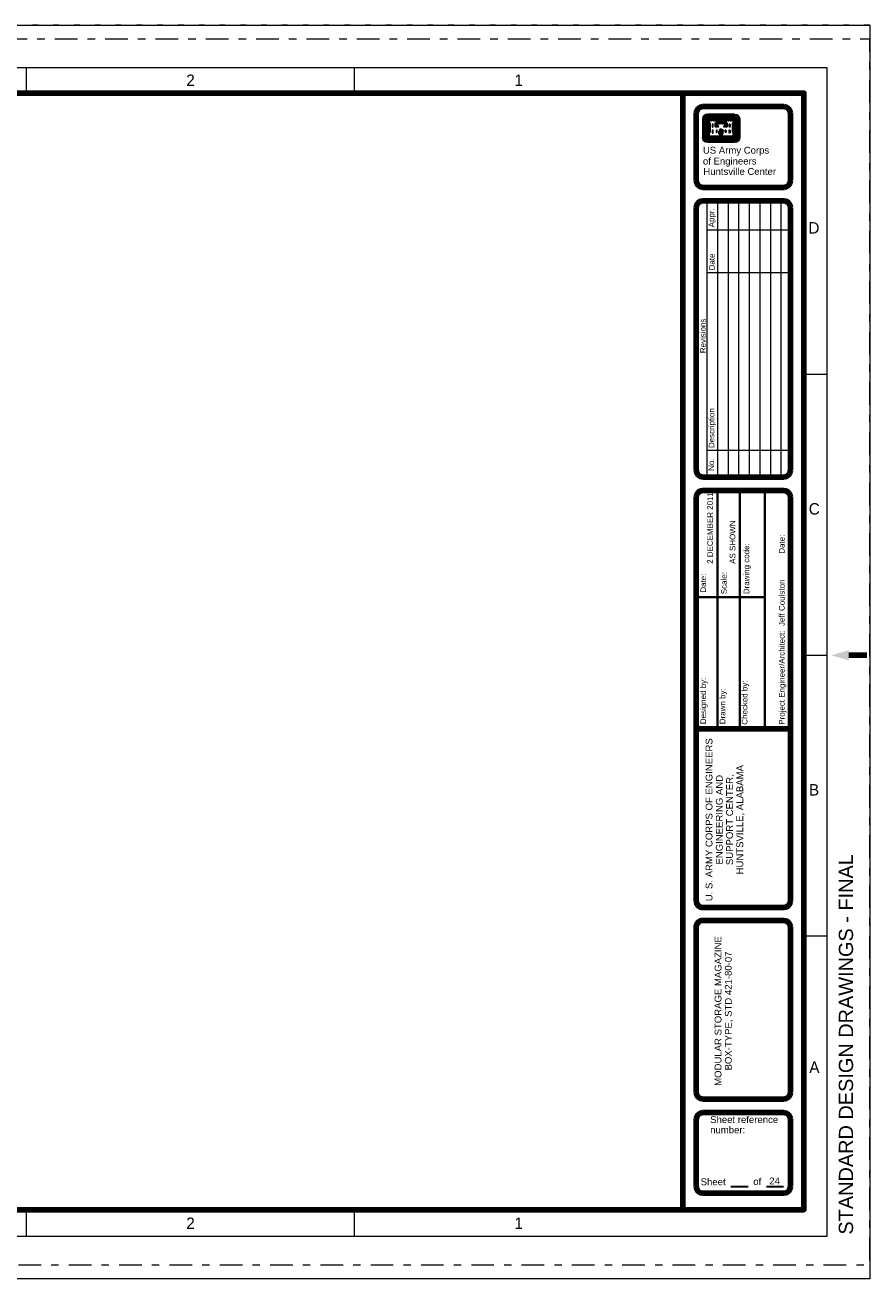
# Model space of a CAD drawing. Header units: inches. Extents: x -0.5 to 33.5, y -0.2 to 21.8.
# Tile 2 of 2: x 18.7 to 33.5, y -0.2 to 21.8. Entities that reach past the tile are written whole.
import ezdxf
from ezdxf.enums import TextEntityAlignment as Align

# ---------------------------------------------------------------- set-up
doc = ezdxf.new("R2010")
doc.units = ezdxf.units.IN
doc.header["$MEASUREMENT"] = 0
doc.linetypes.add('DGN Style 1', pattern=[0.265474, 0.000441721, -0.265033])
doc.linetypes.add('DGN Style 7', pattern=[0.883442, 0.397549, -0.176688, 0.132516, -0.176688])
doc.layers.add('G-ANNO-NPLT', color=5, linetype='Continuous', lineweight=0, plot=False)
doc.layers.add('G-ANNO-PLOT', color=54, linetype='DGN Style 7', lineweight=0)
doc.layers.add('G-ANNO-TTLB', color=4, linetype='Continuous', lineweight=40)
doc.styles.add('Large General text and schedules', font='arial.ttf', dxfattribs={"height": 0.25})
doc.styles.add('Style-WORKING', font='WORKING.shx')
doc.styles.add('Title Block - General', font='arial.ttf', dxfattribs={"height": 0.12})
doc.styles.add('Title Block - Project Info', font='arial.ttf', dxfattribs={"height": 0.12})
doc.styles.add('Title Block - Small', font='arial.ttf', dxfattribs={"height": 0.1})

msp = doc.modelspace()

# ---------------------------------------------------------------- linework, layer by layer
at = {"layer": 'G-ANNO-NPLT'}
msp.add_3dface([(-0.5, 21.75), (33.5, 21.75), (33.5, -0.25), (-0.5, -0.25)], dxfattribs=at)
at = {"layer": 'G-ANNO-PLOT', "color": 7, "linetype": 'DGN Style 1'}
for p, q in [((33.5, 21.75), (-0.5, 21.75)), ((33.5, 21.75), (33.5, -0.25)), ((33.5, -0.25), (-0.5, -0.25))]:
    msp.add_line(p, q, dxfattribs=at)
at = {"layer": 'G-ANNO-PLOT', "color": 54, "linetype": 'DGN Style 7', "lineweight": 0}
msp.add_3dface([(0, 0), (33.5, 0), (33.5, 21.5), (0, 21.5)], dxfattribs=at)
at = {"layer": 'G-ANNO-TTLB', "color": 3, "linetype": 'Continuous', "lineweight": 13}
for p, q in [((18.694, 20.557), (18.694, 21)), ((24.454, 20.557), (24.454, 21)), ((32.34, 15.627), (32.75, 15.627)), ((32.34, 10.697), (32.75, 10.697)), ((32.34, 5.767), (32.75, 5.767)), ((18.694, 0.501), (18.694, 0.963)), ((24.454, 0.501), (24.454, 0.963))]:
    msp.add_line(p, q, dxfattribs=at)
at = {"layer": 'G-ANNO-TTLB', "color": 3, "linetype": 'Continuous', "lineweight": 106}
for p, q in [((30.214, 0.963), (30.214, 20.557)), ((33.131, 10.692), (33.444, 10.692)), ((32.104, 9.404), (30.451, 9.404))]:
    msp.add_line(p, q, dxfattribs=at)
at = {"layer": 'G-ANNO-TTLB', "color": 1, "linetype": 'Continuous', "lineweight": 30}
for p, q in [((30.568, 20.098), (30.568, 19.779)), ((30.573, 20.098), (30.573, 19.779)), ((30.58, 20.098), (30.58, 19.779)), ((30.587, 20.098), (30.587, 19.779)), ((30.593, 20.098), (30.593, 19.779)), ((30.621, 20.098), (30.621, 19.779)), ((30.627, 20.098), (30.627, 19.779)), ((30.634, 20.098), (30.634, 19.779)), ((30.641, 20.098), (30.641, 19.779)), ((30.648, 20.098), (30.648, 19.779)), ((31.125, 20.183), (30.652, 20.183)), ((31.125, 20.178), (30.652, 20.178)), ((31.125, 20.171), (30.652, 20.171)), ((31.125, 20.164), (30.652, 20.164)), ((31.125, 20.157), (30.652, 20.157)), ((31.125, 20.131), (30.652, 20.131)), ((31.125, 20.124), (30.652, 20.124)), ((31.125, 20.117), (30.652, 20.117)), ((31.125, 20.11), (30.652, 20.11)), ((31.125, 20.103), (30.652, 20.103)), ((30.654, 20.098), (30.654, 19.781)), ((30.661, 20.098), (30.661, 19.788)), ((30.666, 20.031), (30.666, 19.867)), ((30.673, 20.024), (30.673, 19.875)), ((30.815, 20.096), (30.961, 20.096)), ((30.815, 20.09), (30.961, 20.09)), ((30.815, 20.084), (30.961, 20.084)), ((30.815, 20.077), (30.961, 20.077)), ((30.815, 20.07), (30.961, 20.07)), ((30.815, 20.063), (30.961, 20.063)), ((30.815, 20.057), (30.961, 20.057)), ((31.104, 20.024), (31.104, 19.875)), ((31.11, 20.03), (31.11, 19.868)), ((31.116, 20.098), (31.116, 19.788)), ((31.123, 20.098), (31.123, 19.781)), ((31.129, 20.098), (31.129, 19.779)), ((31.136, 20.098), (31.136, 19.779)), ((31.143, 20.098), (31.143, 19.779)), ((31.15, 20.098), (31.15, 19.779)), ((31.157, 20.098), (31.157, 19.779)), ((31.184, 20.098), (31.184, 19.779)), ((31.19, 20.098), (31.19, 19.779)), ((31.197, 20.098), (31.197, 19.779)), ((31.204, 20.098), (31.204, 19.779)), ((31.209, 20.098), (31.209, 19.779)), ((30.856, 19.834), (30.856, 19.886)), ((30.856, 19.834), (30.92, 19.834)), ((30.863, 19.834), (30.863, 19.886)), ((30.87, 19.834), (30.87, 19.886)), ((30.877, 19.834), (30.877, 19.886)), ((30.884, 19.834), (30.884, 19.886)), ((30.893, 19.834), (30.893, 19.886)), ((30.9, 19.834), (30.9, 19.886)), ((30.907, 19.834), (30.907, 19.886)), ((30.913, 19.834), (30.913, 19.886)), ((30.92, 19.834), (30.92, 19.886)), ((31.125, 19.774), (30.652, 19.774)), ((31.125, 19.768), (30.652, 19.768)), ((31.125, 19.761), (30.652, 19.761)), ((31.125, 19.754), (30.652, 19.754)), ((31.125, 19.748), (30.652, 19.748)), ((31.125, 19.72), (30.652, 19.72)), ((31.125, 19.713), (30.652, 19.713)), ((31.125, 19.707), (30.652, 19.707)), ((31.125, 19.7), (30.652, 19.7)), ((31.125, 19.695), (30.652, 19.695)), ((31.123, 19.781), (30.654, 19.781)), ((31.116, 19.788), (30.661, 19.788)), ((31.06, 1.369), (31.361, 1.369)), ((31.684, 1.369), (31.985, 1.369))]:
    msp.add_line(p, q, dxfattribs=at)
at = {"layer": 'G-ANNO-TTLB', "color": 1, "linetype": 'Continuous', "lineweight": 13}
for p, q in [((30.638, 18.668), (30.638, 13.82)), ((30.823, 18.668), (30.823, 13.82)), ((31.01, 18.668), (31.01, 13.82)), ((31.195, 18.668), (31.195, 13.82)), ((31.381, 18.668), (31.381, 13.82)), ((31.567, 18.668), (31.567, 13.82)), ((31.752, 18.668), (31.752, 13.82)), ((31.938, 18.668), (31.938, 13.82)), ((30.638, 18.156), (32.104, 18.156)), ((30.638, 17.408), (32.104, 17.408)), ((30.638, 14.293), (32.104, 14.293))]:
    msp.add_line(p, q, dxfattribs=at)
at = {"layer": 'G-ANNO-TTLB', "color": 3, "linetype": 'Continuous', "lineweight": 40}
for p, q in [((30.822, 13.585), (30.822, 11.711)), ((31.217, 13.585), (31.217, 11.711)), ((31.653, 13.585), (31.653, 9.404)), ((31.653, 11.711), (30.451, 11.711)), ((30.822, 11.711), (30.822, 9.404)), ((31.217, 11.711), (31.217, 9.404))]:
    msp.add_line(p, q, dxfattribs=at)
at = {"layer": 'G-ANNO-TTLB', "color": 3, "linetype": 'Continuous', "lineweight": 100}
msp.add_line((30.569, 6.265), (31.986, 6.265), dxfattribs=at)
at = {"layer": 'G-ANNO-TTLB', "color": 3, "linetype": 'Continuous', "lineweight": 13, "flags": 128}
msp.add_lwpolyline([(1, 0.5), (32.75, 0.5), (32.75, 21), (3.018, 21)], dxfattribs=at)
at = {"layer": 'G-ANNO-TTLB', "color": 3, "linetype": 'Continuous', "lineweight": 106, "flags": 128}
msp.add_lwpolyline([(1.399, 0.963), (32.34, 0.963), (32.34, 20.557), (1.399, 20.557)], dxfattribs=at)
at = {"layer": 'G-ANNO-TTLB', "color": 3, "linetype": 'Continuous', "lineweight": 100, "flags": 128}
for points in [[(30.569, 20.32), (31.986, 20.32)], [(30.451, 19.021), (30.451, 20.202)], [(32.104, 20.202), (32.104, 19.021)], [(31.986, 18.903), (30.569, 18.903)], [(30.451, 18.55), (30.451, 13.938)], [(31.986, 18.668), (30.569, 18.668)], [(32.104, 13.938), (32.104, 18.55)], [(30.569, 13.82), (31.986, 13.82)], [(30.451, 13.467), (30.451, 6.385)], [(31.986, 13.585), (30.569, 13.585)], [(32.104, 6.383), (32.104, 13.467)], [(31.986, 6.04), (30.569, 6.04)], [(30.451, 5.916), (30.451, 3.022)], [(32.104, 3.022), (32.104, 5.922)], [(30.569, 2.904), (31.986, 2.904)], [(30.569, 2.669), (31.986, 2.669)], [(30.451, 1.37), (30.451, 2.551)], [(32.104, 2.551), (32.104, 1.37)], [(31.986, 1.252), (30.569, 1.252)]]:
    msp.add_lwpolyline(points, dxfattribs=at)
at = {"layer": 'G-ANNO-TTLB', "color": 1, "linetype": 'Continuous', "lineweight": 30, "flags": 128}
for points in [[(30.666, 20.098), (30.666, 20.037), (30.68, 20.024), (30.68, 19.875), (30.666, 19.861), (30.666, 19.793), (31.111, 19.793), (31.111, 19.861), (31.096, 19.875), (31.096, 20.024), (31.111, 20.037), (31.111, 20.098), (31.053, 20.098), (31.006, 20.098), (30.965, 20.098), (30.965, 20.037), (30.98, 20.024), (30.98, 19.97), (30.947, 19.97), (30.947, 19.975), (30.961, 19.989), (30.961, 20.049), (30.902, 20.049), (30.857, 20.049), (30.815, 20.049), (30.815, 19.989), (30.829, 19.975), (30.829, 19.97), (30.797, 19.97), (30.797, 20.024), (30.812, 20.037), (30.812, 20.098), (30.751, 20.098), (30.707, 20.098), (30.666, 20.098)], [(30.673, 20.092), (30.673, 20.04), (30.687, 20.026), (30.687, 19.872), (30.673, 19.858), (30.673, 19.8), (31.104, 19.8), (31.104, 19.858), (31.091, 19.872), (31.091, 20.026), (31.104, 20.04), (31.104, 20.092), (31.063, 20.092), (31.063, 20.068), (31.059, 20.068), (31.059, 20.092), (31.018, 20.092), (31.018, 20.068), (31.014, 20.068), (31.014, 20.092), (30.972, 20.092), (30.972, 20.04), (30.986, 20.026), (30.986, 19.963), (30.941, 19.963), (30.941, 19.978), (30.955, 19.991), (30.955, 20.043), (30.913, 20.043), (30.913, 20.019), (30.909, 20.019), (30.909, 20.043), (30.868, 20.043), (30.868, 20.019), (30.863, 20.019), (30.863, 20.043), (30.822, 20.043), (30.822, 19.991), (30.836, 19.978), (30.836, 19.963), (30.79, 19.963), (30.79, 20.026), (30.805, 20.04), (30.805, 20.092), (30.763, 20.092), (30.763, 20.068), (30.759, 20.068), (30.759, 20.092), (30.718, 20.092), (30.718, 20.068), (30.714, 20.068), (30.714, 20.092), (30.673, 20.092)], [(30.808, 20.025), (30.804, 20.021), (30.804, 19.976), (30.818, 19.976), (30.809, 19.986), (30.809, 20.025)], [(30.969, 20.025), (30.972, 20.021), (30.972, 19.976), (30.959, 19.976), (30.968, 19.986), (30.968, 20.025)], [(30.736, 20.009), (30.736, 19.963), (30.74, 19.963), (30.74, 20.009), (30.736, 20.009)], [(30.736, 19.904), (30.736, 19.859), (30.74, 19.859), (30.74, 19.904), (30.736, 19.904)], [(30.808, 19.904), (30.808, 19.873), (30.812, 19.873), (30.812, 19.904), (30.808, 19.904)], [(30.969, 19.904), (30.969, 19.873), (30.965, 19.873), (30.965, 19.904), (30.969, 19.904)], [(31.04, 20.009), (31.04, 19.963), (31.036, 19.963), (31.036, 20.009), (31.04, 20.009)], [(31.04, 19.904), (31.04, 19.859), (31.036, 19.859), (31.036, 19.904), (31.04, 19.904)]]:
    msp.add_lwpolyline(points, dxfattribs=at)
at = {"layer": 'G-ANNO-TTLB', "color": 3, "linetype": 'Continuous', "lineweight": 100, "extrusion": (0, 0, -1)}
for centre, major_axis, start_param, end_param in [((30.569, 20.202), (-0.118, 0), 0, 1.570796), ((31.986, 20.202), (0.118, 0), 4.712389, 6.283185), ((31.986, 19.021), (0.118, 0), 0, 1.570796), ((30.569, 18.55), (-0.118, 0), 0.001597, 1.570796), ((31.986, 18.55), (0.118, 0), 4.712389, 6.283185), ((31.986, 13.467), (0.118, 0), 4.712389, 6.283185)]:
    msp.add_ellipse(centre, major_axis=major_axis, ratio=0.999936, start_param=start_param, end_param=end_param, dxfattribs=at)
at = {"layer": 'G-ANNO-TTLB', "color": 1, "linetype": 'Continuous', "lineweight": 30}
for centre, major_axis, start_param, end_param in [((30.652, 20.099), (-0.0836, 0), 4.712389, 6.283185), ((30.652, 20.099), (-0.0787, 0), 4.712389, 6.283185), ((30.652, 20.099), (-0.0719, 0), 4.712389, 6.283185), ((30.652, 20.099), (-0.0652, 0), 4.712389, 6.283185), ((30.652, 20.099), (-0.0584, 0), 4.712389, 6.283185), ((30.652, 20.099), (-0.0313, 0), 4.712389, 6.283185), ((30.652, 20.099), (-0.0246, 0), 4.712389, 6.283185), ((30.652, 20.099), (-0.0178, 0), 4.712389, 6.283185), ((30.652, 20.099), (0.011, 0), 1.570796, 3.141593), ((30.652, 20.099), (-0.00425, 0), 4.712389, 6.283185), ((31.125, 20.099), (0.0787, 0), 0, 1.570796), ((31.125, 20.099), (0.0719, 0), 0, 1.570796), ((31.125, 20.099), (0.0652, 0), 0, 1.570796), ((31.125, 20.099), (0.0584, 0), 0, 1.570796), ((30.9, 19.883), (0.0433, 0), 1.844255, 3.072783), ((30.9, 19.883), (-0.0365, 0), 4.947481, 6.214375), ((30.9, 19.883), (-0.0298, 0), 4.947481, 6.214375), ((30.9, 19.883), (-0.023, 0), 4.947481, 6.214375), ((30.9, 19.883), (-0.0162, 0), 4.947481, 6.214375), ((30.652, 19.779), (0.0787, 0), 3.141593, 4.712389), ((30.652, 19.779), (-0.0719, 0), 0, 1.570796), ((30.652, 19.779), (0.0652, 0), 3.141593, 4.712389), ((30.652, 19.779), (0.0584, 0), 3.141593, 4.712389), ((31.125, 19.779), (0.0584, 0), 4.712389, 6.283185), ((31.125, 19.779), (0.0652, 0), 4.712389, 6.283185), ((31.125, 19.779), (0.0719, 0), 4.712389, 6.283185), ((31.125, 19.779), (0.0787, 0), 4.712389, 6.283185)]:
    msp.add_ellipse(centre, major_axis=major_axis, ratio=0.999936, start_param=start_param, end_param=end_param, dxfattribs=at)
at = {"layer": 'G-ANNO-TTLB', "color": 1, "linetype": 'Continuous', "lineweight": 30, "extrusion": (0, 0, -1)}
for centre, major_axis, start_param, end_param in [((31.125, 20.099), (0.0836, 0), 4.712389, 6.283185), ((31.125, 20.099), (0.0313, 0), 4.712389, 6.283185), ((31.125, 20.099), (0.0246, 0), 4.712389, 6.283185), ((31.125, 20.099), (0.0178, 0), 4.712389, 6.283185), ((31.125, 20.099), (0.011, 0), 4.712389, 6.283185), ((31.125, 20.099), (0.00425, 0), 4.712389, 6.283185), ((30.877, 19.883), (0.0162, 0), 4.947481, 6.214375), ((30.877, 19.883), (0.023, 0), 4.947481, 6.214375), ((30.877, 19.883), (-0.0298, 0), 1.805888, 3.072782), ((30.877, 19.883), (0.0365, 0), 4.947481, 6.214375), ((30.877, 19.883), (0.0433, 0), 4.98475, 6.214375), ((30.652, 19.779), (-0.0836, 0), 4.712389, 6.283185), ((30.652, 19.779), (-0.0313, 0), 4.712389, 6.283185), ((30.652, 19.779), (-0.0246, 0), 4.712389, 6.283185), ((30.652, 19.779), (-0.0178, 0), 4.712389, 6.283185), ((30.652, 19.779), (-0.011, 0), 4.712389, 6.283185), ((30.652, 19.779), (-0.00425, 0), 4.712389, 6.283185), ((31.125, 19.779), (0.0836, 0), 0, 1.570796), ((31.125, 19.779), (0.0313, 0), 0, 1.570796), ((31.125, 19.779), (0.0246, 0), 0, 1.570796), ((31.125, 19.779), (0.0178, 0), 0, 1.570796), ((31.125, 19.779), (0.011, 0), 0, 1.570796), ((31.125, 19.779), (0.00425, 0), 0, 1.570796)]:
    msp.add_ellipse(centre, major_axis=major_axis, ratio=0.999936, start_param=start_param, end_param=end_param, dxfattribs=at)
at = {"layer": 'G-ANNO-TTLB', "color": 3, "linetype": 'Continuous', "lineweight": 100}
for centre, major_axis, start_param, end_param in [((30.569, 19.021), (-0.118, 0), 0, 1.570796), ((30.569, 13.938), (-0.118, 0), 0, 1.570796), ((31.986, 13.938), (0.118, 0), 4.712389, 6.283185), ((30.569, 13.467), (-0.118, 0), 4.712389, 6.283185), ((30.569, 6.383), (-0.118, 0), 6.267222, 7.853982), ((31.986, 6.383), (0.118, 0), 4.712389, 6.283185), ((30.569, 5.922), (-0.118, 0), 4.712389, 6.327939), ((31.986, 5.922), (0.118, 0), 0, 1.570796), ((30.569, 3.022), (-0.118, 0), 0, 1.570796), ((31.986, 3.022), (0.118, 0), 4.712389, 6.283185), ((30.569, 2.551), (-0.118, 0), 4.712389, 6.283185), ((31.986, 2.551), (0.118, 0), 0, 1.570796), ((30.569, 1.37), (-0.118, 0), 0, 1.570796), ((31.986, 1.37), (0.118, 0), 4.712389, 6.283185)]:
    msp.add_ellipse(centre, major_axis=major_axis, ratio=0.999936, start_param=start_param, end_param=end_param, dxfattribs=at)
at = {"layer": 'G-ANNO-TTLB', "color": 3, "linetype": 'Continuous', "lineweight": 106, "extrusion": (0, 0, -1)}
msp.add_solid([(-33.131, 10.78), (-32.82, 10.692), (-33.131, 10.604)], dxfattribs=at)

# ---------------------------------------------------------------- texts
at = {"layer": 'G-ANNO-TTLB', "color": 1, "linetype": 'Continuous', "lineweight": 30, "style": 'Style-WORKING'}
for s, p in [('2', (21.574, 20.782)), ('1', (27.334, 20.782)), ('2', (21.574, 0.727)), ('1', (27.334, 0.727))]:
    msp.add_text(s, height=0.2, dxfattribs=at).set_placement(p, align=Align.MIDDLE_CENTER)
at = {"layer": 'G-ANNO-TTLB', "color": 2, "linetype": 'Continuous', "lineweight": 40, "style": 'Title Block - General'}
for s, p in [('US Army Corps', (30.568, 19.614)), ('of Engineers', (30.568, 19.423)), ('Huntsville Center', (30.576, 19.241))]:
    msp.add_text(s, height=0.12, dxfattribs=at).set_placement(p, align=Align.TOP_LEFT)
at = {"layer": 'G-ANNO-TTLB', "color": 2, "linetype": 'Continuous', "lineweight": 13, "style": 'Title Block - Small'}
for s, p in [('Appr.', (30.667, 18.201)), ('Date', (30.675, 17.447)), ('Revisions', (30.518, 15.993)), ('Description', (30.67, 14.329)), ('No.', (30.665, 13.928)), ('2 DECEMBER 2011', (30.643, 12.297)), ('AS SHOWN', (31.038, 12.297)), ('Date:', (31.903, 12.475)), ('Drawing code:', (31.281, 11.765)), ('Date:', (30.524, 11.791)), ('Scale:', (30.887, 11.764)), ('Project Engineer/Architect:  Jeff Coulston', (31.903, 9.474)), ('Designed by:', (30.523, 9.484)), ('Checked by:', (31.25, 9.474)), ('Drawn by:', (30.862, 9.484))]:
    msp.add_text(s, height=0.1, rotation=90, dxfattribs=at).set_placement(p, align=Align.TOP_LEFT)
at = {"layer": 'G-ANNO-TTLB', "color": 1, "linetype": 'Continuous', "lineweight": 30, "style": 'Style-WORKING'}
for s, p in [('D', (32.517, 18.092)), ('D', (32.517, 18.092)), ('C', (32.523, 13.162)), ('B', (32.519, 8.232)), ('A', (32.525, 3.365))]:
    msp.add_text(s, height=0.2, dxfattribs=at).set_placement(p, align=Align.CENTER)
at = {"layer": 'G-ANNO-TTLB', "color": 1, "linetype": 'Continuous', "lineweight": 0, "style": 'Large General text and schedules'}
msp.add_text('STANDARD DESIGN DRAWINGS - FINAL', height=0.25, rotation=90, dxfattribs=at).set_placement((32.954, 0.528), align=Align.TOP_LEFT)
at = {"layer": 'G-ANNO-TTLB', "color": 2, "linetype": 'Continuous', "lineweight": 30, "style": 'Title Block - General'}
for s, p in [('Sheet', (30.529, 1.514)), ('of', (31.452, 1.518))]:
    msp.add_text(s, height=0.12, dxfattribs=at).set_placement(p, align=Align.TOP_LEFT)
at = {"layer": 'G-ANNO-TTLB', "color": 3, "linetype": 'Continuous', "lineweight": 30, "style": 'Title Block - General'}
msp.add_text('24', height=0.12, dxfattribs=at).set_placement((31.733, 1.529), align=Align.TOP_LEFT)
at = {"layer": 'G-ANNO-TTLB', "color": 2, "linetype": 'Continuous', "lineweight": 13, "char_height": 0.12, "attachment_point": 5, "rotation": 90, "line_spacing_factor": 0.9}
for s, insert, style in [('U. S. ARMY CORPS OF ENGINEERS\\PENGINEERING AND\\PSUPPORT CENTER,\\PHUNTSVILLE, ALABAMA', (30.957, 7.807), 'Title Block - General'), ('MODULAR STORAGE MAGAZINE\\PBOX-TYPE, STD 421-80-07\\P', (30.935, 4.451), 'Title Block - Project Info')]:
    msp.add_mtext(s, dxfattribs=dict(at, insert=insert, style=style))
at = {"layer": 'G-ANNO-TTLB', "color": 2, "linetype": 'Continuous', "lineweight": 40, "insert": (30.696, 2.605), "char_height": 0.12, "attachment_point": 1, "line_spacing_factor": 0.9, "style": 'Title Block - General'}
msp.add_mtext('Sheet reference\\Pnumber:\\P', dxfattribs=at)

doc.saveas('drawing.dxf')
